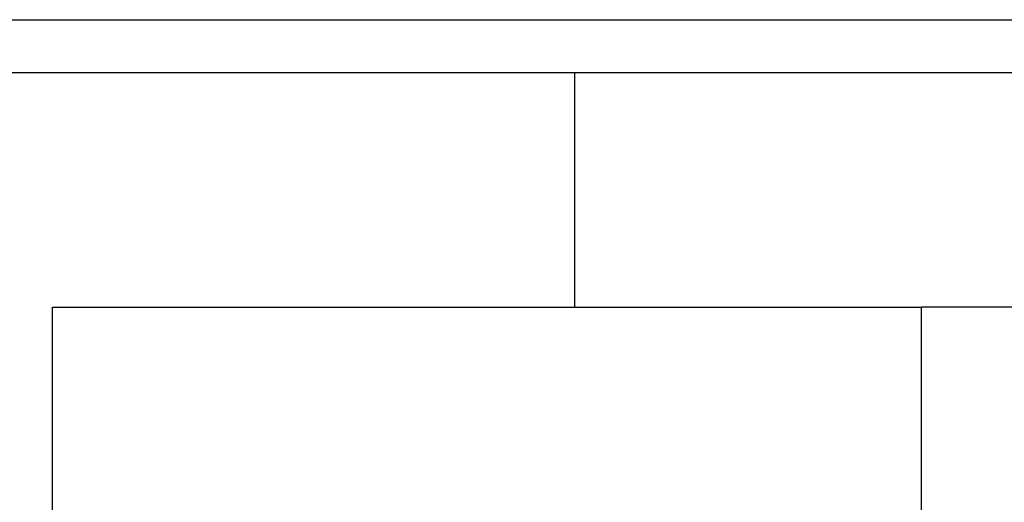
# Model space of a CAD drawing. Extents: x -1809 to 6113, y -4129 to 1471.
# Tile 86 of 197: x 3082.06 to 3087.65, y -2799.58 to -2796.84. Entities that reach past the tile are written whole.
import ezdxf

# ---------------------------------------------------------------- set-up
doc = ezdxf.new("R2010")
doc.units = 0
doc.linetypes.add('DASHED', pattern=[15, 7, -8])
doc.layers.get('0').update_dxf_attribs({"linetype": 'CONTINUOUS'})
doc.layers.add('1', color=7, linetype='CONTINUOUS')

# ---------------------------------------------------------------- blocks, each defined once
blk = doc.blocks.new('Z-STACK', base_point=(-660.9662, -2918.3564))
at = {"color": 4, "linetype": 'CONTINUOUS'}
for p, q in [((3076.1766, -2796.8429), (3087.8755, -2796.8429)), ((3080.6736, -2797.1429), (3085.2131, -2797.1429)), ((3085.2131, -2797.1429), (3087.8042, -2797.1429)), ((3085.2131, -2798.4729), (3085.2131, -2797.1429))]:
    blk.add_line(p, q, dxfattribs=at)
at = {"color": 7, "linetype": 'CONTINUOUS'}
for p, q in [((3082.2511, -2798.4729), (3082.9011, -2798.4729)), ((3082.2511, -2799.7229), (3082.2511, -2798.4729)), ((3082.9011, -2798.4729), (3083.9011, -2798.4729)), ((3083.9011, -2798.4729), (3084.2119, -2798.4729)), ((3084.2119, -2798.4729), (3084.2207, -2798.4729)), ((3084.2207, -2798.4729), (3084.2297, -2798.4729)), ((3084.2297, -2798.4729), (3084.3309, -2798.4729)), ((3084.3309, -2798.4729), (3084.4348, -2798.4729)), ((3084.4348, -2798.4729), (3085.15, -2798.4729)), ((3085.15, -2798.4729), (3085.2424, -2798.4729)), ((3085.2424, -2798.4729), (3085.2599, -2798.4729)), ((3085.2599, -2798.4729), (3085.3523, -2798.4729)), ((3085.3523, -2798.4729), (3085.5196, -2798.4729)), ((3085.5196, -2798.4729), (3085.7196, -2798.4729)), ((3085.7196, -2798.4729), (3085.8346, -2798.4729)), ((3085.8346, -2798.4729), (3085.9472, -2798.4729)), ((3085.9472, -2798.4729), (3086.0675, -2798.4729)), ((3086.0675, -2798.4729), (3086.1714, -2798.4729)), ((3086.1714, -2798.4729), (3086.2726, -2798.4729)), ((3086.2726, -2798.4729), (3086.2816, -2798.4729)), ((3086.2816, -2798.4729), (3086.2904, -2798.4729)), ((3086.2904, -2798.4729), (3086.897, -2798.4729)), ((3086.897, -2798.4729), (3086.8989, -2798.4729)), ((3086.8989, -2798.4729), (3086.9026, -2798.4729)), ((3086.9026, -2798.4729), (3086.9941, -2798.4729)), ((3086.9941, -2798.4729), (3087.1792, -2798.4729)), ((3087.2324, -2798.4729), (3087.1792, -2798.4729)), ((3087.2443, -2798.4729), (3087.2324, -2798.4729)), ((3087.3249, -2798.4729), (3087.2443, -2798.4729)), ((3087.6011, -2798.4729), (3087.3249, -2798.4729)), ((3087.6266, -2798.4729), (3087.6011, -2798.4729)), ((3087.6293, -2798.4729), (3087.6266, -2798.4729)), ((3087.692, -2798.4729), (3087.6293, -2798.4729))]:
    blk.add_line(p, q, dxfattribs=at)
at = {"color": 7, "linetype": 'DASHED'}
for p, q in [((3082.9011, -2798.4729), (3083.9011, -2798.4729)), ((3083.9011, -2798.4729), (3084.2119, -2798.4729)), ((3084.2119, -2798.4729), (3084.2207, -2798.4729)), ((3084.2207, -2798.4729), (3084.2297, -2798.4729)), ((3084.2297, -2798.4729), (3084.3309, -2798.4729)), ((3084.3309, -2798.4729), (3084.4348, -2798.4729)), ((3084.4348, -2798.4729), (3085.15, -2798.4729)), ((3085.15, -2798.4729), (3085.2424, -2798.4729)), ((3085.2424, -2798.4729), (3085.2599, -2798.4729)), ((3085.2599, -2798.4729), (3085.3523, -2798.4729)), ((3085.3523, -2798.4729), (3085.5196, -2798.4729)), ((3085.5196, -2798.4729), (3085.7196, -2798.4729)), ((3085.7196, -2798.4729), (3085.8346, -2798.4729)), ((3085.8346, -2798.4729), (3085.9472, -2798.4729)), ((3085.9472, -2798.4729), (3086.0675, -2798.4729)), ((3086.0675, -2798.4729), (3086.1714, -2798.4729)), ((3086.1714, -2798.4729), (3086.2726, -2798.4729)), ((3086.2726, -2798.4729), (3086.2816, -2798.4729)), ((3086.2816, -2798.4729), (3086.2904, -2798.4729)), ((3086.2904, -2798.4729), (3086.897, -2798.4729)), ((3086.897, -2798.4729), (3086.8989, -2798.4729)), ((3086.8989, -2798.4729), (3086.9026, -2798.4729)), ((3086.9026, -2798.4729), (3086.9941, -2798.4729)), ((3086.9941, -2798.4729), (3087.1792, -2798.4729)), ((3087.2324, -2798.4729), (3087.1792, -2798.4729)), ((3087.2443, -2798.4729), (3087.2324, -2798.4729)), ((3087.3249, -2798.4729), (3087.2443, -2798.4729)), ((3087.6011, -2798.4729), (3087.3249, -2798.4729))]:
    blk.add_line(p, q, dxfattribs=at)
at = {"color": 1, "linetype": 'CONTINUOUS'}
blk.add_line((3087.1792, -2799.7229), (3087.1792, -2798.4729), dxfattribs=at)

msp = doc.modelspace()

# ---------------------------------------------------------------- block references
at = {"layer": '1'}
msp.add_blockref('Z-STACK', (-660.9662, -2918.3564), dxfattribs=at)

doc.saveas('drawing.dxf')
